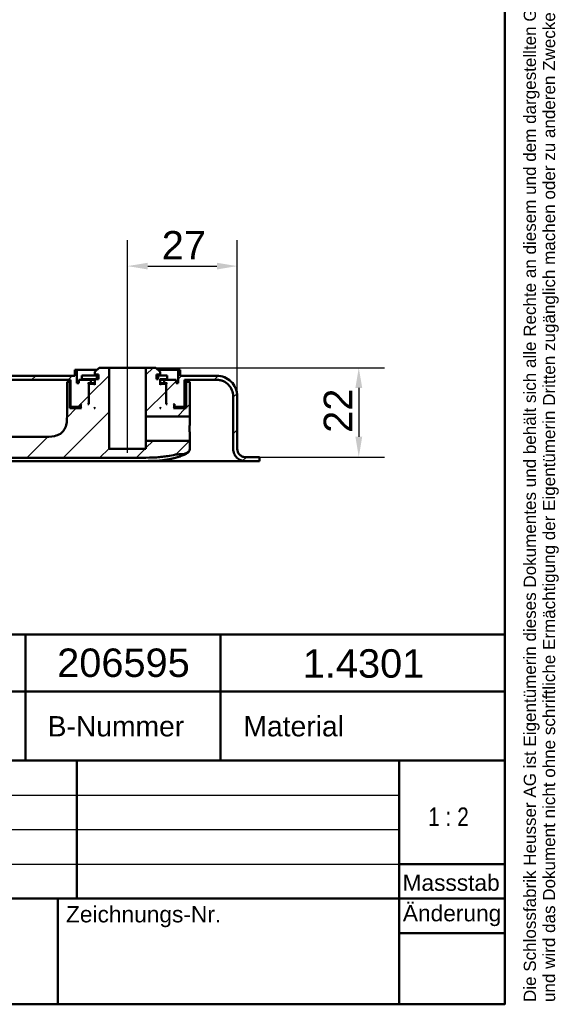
# Model space of a CAD drawing. Header units: millimetres. Extents: x 20 to 833, y 20 to 574.
# Tile 9 of 14: x 701 to 833, y 20 to 262. Entities that reach past the tile are written whole.
import ezdxf
from ezdxf.enums import TextEntityAlignment as Align

# ---------------------------------------------------------------- set-up
doc = ezdxf.new("R2010")
doc.units = ezdxf.units.MM
doc.header["$LTSCALE"] = 2
for name, color, linetype, lineweight in [('Bemaßungen(DIN)', 7, 'Continuous', 25), ('Mittellinie(DIN)', 7, 'Continuous', 25), ('Sichtbare Kanten(DIN)', 7, 'Continuous', 50), ('Skizziergeometrie(DIN)', 7, 'Continuous', 50), ('Skizzierlinie(DIN)', 7, 'Continuous', 25), ('Symbole(DIN)', 7, 'Continuous', 25)]:
    doc.layers.add(name, color=color, linetype=linetype, lineweight=lineweight)
doc.layers.add('Schraffur', color=179, linetype='Continuous', lineweight=9, true_color=0x1e1e47)
doc.styles.add('Aktuell-DIN', font='arial.ttf')
doc.styles.add('STANDARD-DIN~0', font='arial.ttf')
doc.styles.add('Textstil10', font='arial.ttf')
doc.styles.add('Textstil41', font='arial.ttf', dxfattribs={"width": 0.8})
doc.styles.add('Textstil83', font='arial.ttf', dxfattribs={"width": 0.8})
doc.dimstyles.new('CAD-LAN', dxfattribs={"dimscale": 2, "dimtxt": 3.5, "dimasz": 2.5, "dimexe": 3.175, "dimexo": 0, "dimgap": 0.8, "dimtad": 1, "dimrnd": 1e-08, "dimtxsty": 'STANDARD-DIN~0', "dimcen": 0.09, "dimdle": 10, "dimclrd": 250, "dimclre": 250, "dimclrt": 250, "dimadec": 0, "dimazin": 2, "dimtfac": 1, "dimtmove": 0, "dimatfit": 3, "dimfxl": 1, "dimtolj": 1, "dimtzin": 0, "dimlwd": 25, "dimlwe": 25, "dimarcsym": 0})

# ---------------------------------------------------------------- blocks, each defined once
blk = doc.blocks.new('Ränder Standardrahmen')
at = {"layer": 'Skizziergeometrie(DIN)', "flags": 128}
blk.add_lwpolyline([(10, 10), (10, 287), (410, 287), (410, 10), (10, 10)], dxfattribs=at)
blk = doc.blocks.new('Schriftfelder Heusser')
at = {"layer": 'Skizziergeometrie(DIN)'}
for p, q in [((101, 236.92), (291, 236.92)), ((232, 229.92), (232, 236.92)), ((256, 229.92), (256, 236.92)), ((291, 236.92), (291, 229.92)), ((101, 229.92), (291, 229.92)), ((232, 229.92), (232, 221.42)), ((256, 229.92), (256, 221.42)), ((291, 229.92), (291, 191.42)), ((101, 221.42), (291, 221.42)), ((238.35, 221.42), (238.35, 204.42)), ((278, 221.42), (278, 191.42)), ((278, 208.67), (291, 208.67)), ((101, 204.42), (291, 204.42)), ((236, 204.42), (236, 191.42)), ((278, 200.17), (291, 200.17)), ((291, 191.42), (101, 191.42))]:
    blk.add_line(p, q, dxfattribs=at)
at = {"layer": 'Skizzierlinie(DIN)'}
for p, q in [((162.35, 217.17), (278, 217.17)), ((162.35, 212.92), (278, 212.92)), ((162.35, 208.67), (278, 208.67))]:
    blk.add_line(p, q, dxfattribs=at)
at = {"layer": 'Symbole(DIN)', "color": 7, "insert": (293.33, 191.7), "char_height": 1.5, "width": 182.3003, "attachment_point": 1, "rotation": 90, "line_spacing_factor": 0.944221, "style": 'Aktuell-DIN'}
blk.add_mtext('\\fArial|b0|i0;\\H1.5000;Die Schlossfabrik Heusser AG ist Eigentümerin dieses Dokumentes und behält sich alle Rechte an diesem und dem dargestellten Gegenstand vor. Der Empfänger anerkennt diese Rechte\\Pund wird das Dokument nicht ohne schriftliche Ermächtigung der Eigentümerin Dritten zugänglich machen oder zu anderen Zwecken verwenden, zu dem es ihm übergeben worden ist.\\P ', dxfattribs=at)
at = {"layer": 'Symbole(DIN)', "color": 179, "true_color": 0x262659, "style": 'Aktuell-DIN'}
for s, insert, char_height, attachment_point in [('B-Nummer', (234.74, 225.62), 2.489, 4), ('Material', (265.02, 225.62), 2.489, 5), ('\\fArial|b0|i0;\\H2.0000;Massstab', (284.39, 206.37), 2, 5), ('\\fArial|b0|i0;Zeichnungs-Nr.', (237, 203.5), 2, 1)]:
    blk.add_mtext(s, dxfattribs=dict(at, insert=insert, char_height=char_height, attachment_point=attachment_point))
at = {"layer": 'Symbole(DIN)', "color": 179, "true_color": 0x262659, "insert": (284.51, 202.33), "char_height": 2, "width": 12.1143, "attachment_point": 5, "style": 'Aktuell-DIN'}
blk.add_mtext('\\fArial|b0|i0;Änderung', dxfattribs=at)
at = {"layer": 'Symbole(DIN)', "color": 179, "true_color": 0x262659, "style": 'Textstil10'}
blk.add_attdef('ERSTELLUNGSDATUM_001', (217.23, 218.29), '', height=2, dxfattribs=at)
at = {"layer": 'Symbole(DIN)', "color": 179, "true_color": 0x262659}
for tag, height, style, p in [('AUTOR', 2.49, 'Aktuell-DIN', (240.03, 219.26)), ('KONTROLLDATUM', 2, 'Textstil10', (217.42, 215.04)), ('KONTROLLIERT_VON', 2, 'Textstil10', (239.98, 215.05))]:
    blk.add_attdef(tag, text='', height=height, dxfattribs=dict(at, style=style)).set_placement(p, align=Align.MIDDLE_LEFT)
at = {"layer": 'Symbole(DIN)', "color": 7, "style": 'Textstil83', "width": 0.8}
blk.add_attdef('Anfänglicher_Ansichtsmaßstab_001', (281.57, 213.34), '', height=2.3, dxfattribs=at)
at = {"layer": 'Symbole(DIN)', "color": 179, "true_color": 0x262659, "style": 'Textstil10'}
blk.add_attdef('PROJEKT', text='', height=2, dxfattribs=at).set_placement((217.77, 209.72), align=Align.BOTTOM_LEFT)
at = {"layer": 'Symbole(DIN)', "color": 7, "style": 'Textstil41', "width": 0.8}
blk.add_attdef('STATUS', text='', height=5, dxfattribs=at).set_placement((284.53, 195.86), align=Align.MIDDLE_CENTER)
blk = doc.blocks.new('*D25')
at = {"layer": 'Bemaßungen(DIN)', "color": 250, "linetype": 'Continuous', "lineweight": 25, "true_color": 0x3f3f3f, "transparency": 16777216}
for p, q in [((727.13, 181.71), (727.13, 208.06)), ((754.13, 169.71), (754.13, 208.06)), ((732.13, 201.71), (749.13, 201.71))]:
    blk.add_line(p, q, dxfattribs=at)
at = {"layer": 'Bemaßungen(DIN)', "color": 250, "linetype": 'Continuous', "true_color": 0x3f3f3f, "transparency": 16777216}
for points in [[(732.13, 202.54), (732.13, 200.88), (727.13, 201.71)], [(749.13, 202.54), (749.13, 200.88), (754.13, 201.71)]]:
    blk.add_solid(points, dxfattribs=at)
at = {"layer": 'Defpoints', "color": 0, "linetype": 'Continuous', "transparency": 16777216}
for p in [(754.13, 201.71), (727.13, 181.71), (754.13, 169.71)]:
    blk.add_point(p, dxfattribs=at)
at = {"layer": 'Bemaßungen(DIN)', "color": 250, "linetype": 'Continuous', "lineweight": 25, "true_color": 0x3f3f3f, "transparency": 16777216, "insert": (735.56, 210.34), "char_height": 7, "attachment_point": 1, "style": 'STANDARD-DIN~0'}
blk.add_mtext('\\A1;27', dxfattribs=at)
blk = doc.blocks.new('*D26')
at = {"layer": 'Bemaßungen(DIN)', "color": 250, "linetype": 'Continuous', "lineweight": 25, "true_color": 0x3f3f3f, "transparency": 16777216}
for p, q in [((734.13, 176.71), (790.41, 176.71)), ((784.06, 171.71), (784.06, 159.71)), ((758.63, 154.71), (790.41, 154.71))]:
    blk.add_line(p, q, dxfattribs=at)
at = {"layer": 'Bemaßungen(DIN)', "color": 250, "linetype": 'Continuous', "true_color": 0x3f3f3f, "transparency": 16777216}
for points in [[(783.23, 171.71), (784.9, 171.71), (784.06, 176.71)], [(783.23, 159.71), (784.9, 159.71), (784.06, 154.71)]]:
    blk.add_solid(points, dxfattribs=at)
at = {"layer": 'Defpoints', "color": 0, "linetype": 'Continuous', "transparency": 16777216}
for p in [(734.13, 176.71), (758.63, 154.71), (784.06, 154.71)]:
    blk.add_point(p, dxfattribs=at)
at = {"layer": 'Bemaßungen(DIN)', "color": 250, "linetype": 'Continuous', "lineweight": 25, "true_color": 0x3f3f3f, "transparency": 16777216, "insert": (775.43, 160.67), "char_height": 7, "attachment_point": 1, "rotation": 90, "style": 'STANDARD-DIN~0'}
blk.add_mtext('\\A1;22', dxfattribs=at)

msp = doc.modelspace()

# ---------------------------------------------------------------- hatches: boundary and pattern name
at = {"layer": 'Schraffur'}
h = msp.add_hatch(dxfattribs=at)
h.set_pattern_fill('ANSI31', color=256, scale=50.8, style=0)
h.set_pattern_definition([(45, (0, 0), (-4.49013, 4.49013), [])])
edge = h.paths.add_edge_path()
edge.add_spline(control_points=[(749.135, 173.709), (749.413, 173.709), (749.69, 173.681), (750.226, 173.568), (750.483, 173.486), (751.213, 173.168), (751.65, 172.864), (752.37, 172.117), (752.652, 171.684), (753.037, 170.732), (753.135, 170.225), (753.135, 169.709)], knot_values=[-0.6314442, -0.6314442, -0.6314442, -0.6314442, -0.5478443, -0.5478443, -0.4667749, -0.4667749, -0.3085769, -0.3085769, -0.1547676, -0.1547676, 0, 0, 0, 0], degree=3, periodic=0)
edge.add_line((753.135, 169.709), (753.135, 156.709))
edge.add_spline(control_points=[(753.135, 156.709), (753.135, 156.5), (753.156, 156.293), (753.241, 155.891), (753.302, 155.698), (753.541, 155.15), (753.769, 154.823), (754.329, 154.283), (754.654, 154.071), (755.367, 153.782), (755.748, 153.709), (756.135, 153.709)], knot_values=[-0.4735831, -0.4735831, -0.4735831, -0.4735831, -0.4108832, -0.4108832, -0.3500812, -0.3500812, -0.2314327, -0.2314327, -0.1160757, -0.1160757, -0.0000071, -0.0000071, -0.0000071, -0.0000071], degree=3, periodic=0)
edge.add_line((756.135, 153.709), (759.635, 153.709))
edge.add_line((759.635, 153.709), (759.635, 154.679))
edge.add_line((759.635, 154.679), (758.635, 154.679))
edge.add_line((758.635, 154.679), (758.635, 154.709))
edge.add_line((758.635, 154.709), (756.135, 154.709))
edge.add_spline(control_points=[(756.135, 154.709), (755.995, 154.709), (755.857, 154.723), (755.589, 154.78), (755.46, 154.821), (755.095, 154.98), (754.877, 155.132), (754.517, 155.505), (754.376, 155.722), (754.184, 156.197), (754.135, 156.451), (754.135, 156.709)], knot_values=[-0.3157143, -0.3157143, -0.3157143, -0.3157143, -0.2739221, -0.2739221, -0.2333875, -0.2333875, -0.1542884, -0.1542884, -0.0773838, -0.0773838, 0, 0, 0, 0], degree=3, periodic=0)
edge.add_line((754.135, 156.709), (754.135, 169.709))
edge.add_spline(control_points=[(754.135, 169.709), (754.135, 170.057), (754.099, 170.403), (753.958, 171.073), (753.855, 171.395), (753.458, 172.307), (753.078, 172.853), (752.144, 173.753), (751.603, 174.105), (750.414, 174.587), (749.78, 174.709), (749.135, 174.709)], knot_values=[-0.7893052, -0.7893052, -0.7893052, -0.7893052, -0.6848053, -0.6848053, -0.5834686, -0.5834686, -0.3857211, -0.3857211, -0.1934595, -0.1934595, 0, 0, 0, 0], degree=3, periodic=0)
edge.add_line((749.135, 174.709), (740.135, 174.709))
edge.add_line((740.135, 174.709), (740.135, 176.209))
edge.add_line((740.135, 176.209), (739.635, 176.209))
edge.add_line((739.635, 176.209), (739.635, 172.909))
edge.add_line((739.635, 172.909), (739.135, 172.909))
edge.add_line((739.135, 172.909), (739.135, 173.709))
edge.add_line((739.135, 173.709), (736.135, 173.709))
edge.add_line((736.135, 173.709), (736.135, 172.909))
edge.add_line((736.135, 172.909), (736.885, 172.909))
edge.add_line((736.885, 172.909), (736.685, 172.709))
edge.add_line((736.685, 172.709), (736.685, 167.909))
edge.add_line((736.685, 167.909), (736.885, 167.709))
edge.add_line((736.885, 167.709), (736.635, 167.709))
edge.add_line((736.635, 167.709), (736.635, 172.509))
edge.add_line((736.635, 172.509), (736.435, 172.709))
edge.add_line((736.435, 172.709), (735.335, 172.709))
edge.add_line((735.335, 172.709), (735.135, 172.509))
edge.add_line((735.135, 172.509), (735.135, 173.909))
edge.add_line((735.135, 173.909), (736.885, 173.909))
edge.add_line((736.885, 173.909), (736.885, 174.809))
edge.add_line((736.885, 174.809), (734.685, 174.809))
edge.add_line((734.685, 174.809), (734.685, 173.909))
edge.add_line((734.685, 173.909), (734.235, 173.909))
edge.add_line((734.235, 173.909), (734.235, 175.009))
edge.add_line((734.235, 175.009), (735.135, 175.009))
edge.add_line((735.135, 175.009), (735.135, 175.709))
edge.add_line((735.135, 175.709), (734.135, 176.709))
edge.add_line((734.135, 176.709), (731.685, 176.709))
edge.add_line((731.685, 176.709), (731.685, 164.709))
edge.add_line((731.685, 164.709), (742.258, 164.709))
edge.add_spline(control_points=[(742.258, 164.709), (742.272, 164.709), (742.286, 164.71), (742.313, 164.716), (742.326, 164.72), (742.362, 164.736), (742.384, 164.751), (742.42, 164.788), (742.434, 164.81), (742.453, 164.858), (742.458, 164.883), (742.458, 164.909)], knot_values=[-0.0315719, -0.0315719, -0.0315719, -0.0315719, -0.0273918, -0.0273918, -0.0233382, -0.0233382, -0.0154284, -0.0154284, -0.0077381, -0.0077381, 0, 0, 0, 0], degree=3, periodic=0)
edge.add_line((742.458, 164.909), (742.458, 173.21))
edge.add_line((742.458, 173.21), (741.574, 173.21))
edge.add_line((741.574, 173.21), (741.574, 166.709))
edge.add_line((741.574, 166.709), (738.435, 166.709))
edge.add_line((738.435, 166.709), (738.635, 166.909))
edge.add_line((738.635, 166.909), (738.635, 167.509))
edge.add_line((738.635, 167.509), (738.435, 167.709))
edge.add_line((738.435, 167.709), (738.735, 167.709))
edge.add_line((738.735, 167.709), (738.735, 167.209))
edge.add_line((738.735, 167.209), (738.835, 167.109))
edge.add_line((738.835, 167.109), (740.935, 167.109))
edge.add_line((740.935, 167.109), (741.135, 167.309))
edge.add_line((741.135, 167.309), (741.135, 173.709))
edge.add_line((741.135, 173.709), (749.135, 173.709))
h.paths.add_polyline_path([(735.135, 166.909), (735.335, 166.709), (735.135, 166.709)], flags=0)
edge = h.paths.add_edge_path()
edge.add_spline(control_points=[(563.135, 191.709), (563.135, 191.987), (563.163, 192.264), (563.276, 192.8), (563.358, 193.058), (563.676, 193.788), (563.98, 194.224), (564.727, 194.944), (565.16, 195.226), (566.111, 195.611), (566.619, 195.709), (567.135, 195.709)], knot_values=[-0.6314442, -0.6314442, -0.6314442, -0.6314442, -0.5478443, -0.5478443, -0.4667749, -0.4667749, -0.3085769, -0.3085769, -0.1547676, -0.1547676, 0, 0, 0, 0], degree=3, periodic=0)
edge.add_line((567.135, 195.709), (685.537, 195.709))
edge.add_spline(control_points=[(685.537, 195.709), (686.025, 195.709), (686.505, 195.621), (687.4, 195.281), (687.807, 195.036), (688.549, 194.391), (688.869, 193.982), (689.336, 193.067), (689.477, 192.571), (689.522, 192.058)], knot_values=[-0.5965767, -0.5965767, -0.5965767, -0.5965767, -0.4502726, -0.4502726, -0.3087981, -0.3087981, -0.1544759, -0.1544759, 0, 0, 0, 0], degree=3, periodic=0)
edge.add_line((689.522, 192.058), (690.728, 178.273))
edge.add_spline(control_points=[(690.728, 178.273), (690.781, 177.666), (690.942, 177.077), (691.464, 176), (691.813, 175.52), (692.698, 174.666), (693.241, 174.313), (694.432, 173.831), (695.065, 173.709), (695.709, 173.709)], knot_values=[-0.7457209, -0.7457209, -0.7457209, -0.7457209, -0.5628408, -0.5628408, -0.3859976, -0.3859976, -0.1930948, -0.1930948, 0, 0, 0, 0], degree=3, periodic=0)
edge.add_line((695.709, 173.709), (713.135, 173.709))
edge.add_line((713.135, 173.709), (713.135, 167.309))
edge.add_line((713.135, 167.309), (713.335, 167.109))
edge.add_line((713.335, 167.109), (715.435, 167.109))
edge.add_line((715.435, 167.109), (715.535, 167.209))
edge.add_line((715.535, 167.209), (715.535, 167.709))
edge.add_line((715.535, 167.709), (715.835, 167.709))
edge.add_line((715.835, 167.709), (715.635, 167.509))
edge.add_line((715.635, 167.509), (715.635, 166.909))
edge.add_line((715.635, 166.909), (715.835, 166.709))
edge.add_line((715.835, 166.709), (712.974, 166.709))
edge.add_line((712.974, 166.709), (712.974, 173.21))
edge.add_line((712.974, 173.21), (712.271, 173.21))
edge.add_line((712.271, 173.21), (712.271, 165.698))
edge.add_spline(control_points=[(712.271, 165.698), (712.271, 164.571), (712.271, 163.488), (711.907, 162.105), (711.739, 161.691), (711.253, 160.972), (710.96, 160.685), (710.17, 160.167), (709.674, 159.992), (708.278, 159.698), (707.296, 159.698), (706.272, 159.698)], knot_values=[-1.1173827, -1.1173827, -1.1173827, -1.1173827, -0.7826773, -0.7826773, -0.6296804, -0.6296804, -0.4865248, -0.4865248, -0.3073079, -0.3073079, 0, 0, 0, 0], degree=3, periodic=0)
edge.add_line((706.272, 159.698), (600.42, 159.698))
edge.add_spline(control_points=[(600.42, 159.698), (594.407, 159.698), (589.41, 159.698), (583.087, 160.479), (581.249, 160.922), (577.999, 162.32), (576.983, 163.248), (576.111, 164.146)], knot_values=[-1.2266395, -1.2266395, -1.2266395, -1.2266395, -0.691815, -0.691815, -0.3753769, -0.3753769, 0, 0, 0, 0], degree=3, periodic=0)
edge.add_spline(control_points=[(576.111, 164.146), (574.588, 165.716), (573.227, 167.493), (571.143, 169.451), (570.372, 170.103), (569.219, 170.698), (568.839, 170.849), (568.141, 170.961), (567.91, 170.937), (567.464, 170.839), (567.263, 170.716), (567.091, 170.611)], knot_values=[-0.5002157, -0.5002157, -0.5002157, -0.5002157, -0.239433, -0.239433, -0.1386584, -0.1386584, -0.0961606, -0.0961606, -0.0604717, -0.0604717, 0, 0, 0, 0], degree=3, periodic=0)
edge.add_line((567.091, 170.611), (566.224, 170.081))
edge.add_spline(control_points=[(566.224, 170.081), (566.073, 169.989), (565.919, 169.895), (565.753, 169.726), (565.708, 169.667), (565.646, 169.538), (565.63, 169.473), (565.622, 169.317), (565.639, 169.231), (565.712, 169.006), (565.793, 168.864), (565.873, 168.726)], knot_values=[-0.173679, -0.173679, -0.173679, -0.173679, -0.1215687, -0.1215687, -0.0978776, -0.0978776, -0.0757948, -0.0757948, -0.0479673, -0.0479673, -0.0000083, -0.0000083, -0.0000083, -0.0000083], degree=3, periodic=0)
edge.add_spline(control_points=[(565.873, 168.726), (566.733, 167.228), (567.669, 165.778), (569.686, 162.991), (570.761, 161.659), (571.908, 160.386)], knot_values=[-1.0323292, -1.0323292, -1.0323292, -1.0323292, -0.5141271, -0.5141271, 0, 0, 0, 0], degree=3, periodic=0)
edge.add_spline(control_points=[(571.908, 160.386), (572.828, 159.363), (573.917, 158.241), (577.243, 156.384), (579.183, 155.746), (586.193, 154.525), (592.047, 154.525), (600.42, 154.525)], knot_values=[-5.3413361, -5.3413361, -5.3413361, -5.3413361, -3.87583, -3.87583, -2.5120678, -2.5120678, 0, 0, 0, 0], degree=3, periodic=0)
edge.add_line((600.42, 154.525), (727.274, 154.525))
edge.add_spline(control_points=[(727.274, 154.525), (728.454, 154.525), (729.633, 154.522), (731.9, 154.542), (733.144, 154.565), (734.276, 154.638)], knot_values=[-0.7098031, -0.7098031, -0.7098031, -0.7098031, -0.3402859, -0.3402859, 0, 0, 0, 0], degree=3, periodic=0)
edge.add_spline(control_points=[(734.276, 154.638), (734.765, 154.67), (735.257, 154.712), (736.182, 154.816), (736.623, 154.877), (737.058, 154.953)], knot_values=[-0.2798728, -0.2798728, -0.2798728, -0.2798728, -0.1329255, -0.1329255, -0.0006485, -0.0006485, -0.0006485, -0.0006485], degree=3, periodic=0)
edge.add_spline(control_points=[(737.058, 154.953), (737.654, 155.056), (738.283, 155.193), (739.563, 155.397), (740.198, 155.464), (740.835, 155.444)], knot_values=[-0.3871808, -0.3871808, -0.3871808, -0.3871808, -0.1911567, -0.1911567, -0.0000253, -0.0000253, -0.0000253, -0.0000253], degree=3, periodic=0)
edge.add_spline(control_points=[(740.835, 155.444), (740.894, 155.442), (740.94, 155.44), (741.035, 155.458), (741.077, 155.477), (741.13, 155.501)], knot_values=[-0.0353068, -0.0353068, -0.0353068, -0.0353068, -0.0174814, -0.0174814, 0, 0, 0, 0], degree=3, periodic=0)
edge.add_line((741.13, 155.501), (741.698, 155.757))
edge.add_spline(control_points=[(741.698, 155.757), (741.836, 155.819), (741.971, 155.88), (742.167, 156.008), (742.234, 156.066), (742.347, 156.208), (742.386, 156.289), (742.458, 156.545), (742.458, 156.736), (742.458, 156.933)], knot_values=[-0.1648838, -0.1648838, -0.1648838, -0.1648838, -0.1216166, -0.1216166, -0.0914552, -0.0914552, -0.0593217, -0.0593217, -0.0000025, -0.0000025, -0.0000025, -0.0000025], degree=3, periodic=0)
edge.add_line((742.458, 156.933), (742.458, 158.509))
edge.add_spline(control_points=[(742.458, 158.509), (742.458, 158.523), (742.457, 158.537), (742.451, 158.564), (742.447, 158.577), (742.431, 158.613), (742.416, 158.635), (742.379, 158.671), (742.357, 158.685), (742.309, 158.704), (742.284, 158.709), (742.258, 158.709)], knot_values=[-0.0315719, -0.0315719, -0.0315719, -0.0315719, -0.0273922, -0.0273922, -0.0233389, -0.0233389, -0.0154291, -0.0154291, -0.0077385, -0.0077385, 0, 0, 0, 0], degree=3, periodic=0)
edge.add_line((742.258, 158.709), (731.685, 158.709))
edge.add_line((731.685, 158.709), (731.685, 156.709))
edge.add_line((731.685, 156.709), (722.585, 156.709))
edge.add_line((722.585, 156.709), (722.585, 176.709))
edge.add_line((722.585, 176.709), (720.135, 176.709))
edge.add_line((720.135, 176.709), (719.135, 175.709))
edge.add_line((719.135, 175.709), (719.135, 175.009))
edge.add_line((719.135, 175.009), (720.035, 175.009))
edge.add_line((720.035, 175.009), (720.035, 173.909))
edge.add_line((720.035, 173.909), (719.135, 173.909))
edge.add_line((719.135, 173.909), (719.135, 172.509))
edge.add_line((719.135, 172.509), (718.935, 172.709))
edge.add_line((718.935, 172.709), (717.835, 172.709))
edge.add_line((717.835, 172.709), (717.635, 172.509))
edge.add_line((717.635, 172.509), (717.635, 167.709))
edge.add_line((717.635, 167.709), (717.385, 167.709))
edge.add_line((717.385, 167.709), (717.585, 167.909))
edge.add_line((717.585, 167.909), (717.585, 172.709))
edge.add_line((717.585, 172.709), (717.385, 172.909))
edge.add_line((717.385, 172.909), (718.135, 172.909))
edge.add_line((718.135, 172.909), (718.135, 173.709))
edge.add_line((718.135, 173.709), (715.135, 173.709))
edge.add_line((715.135, 173.709), (715.135, 172.909))
edge.add_line((715.135, 172.909), (714.635, 172.909))
edge.add_line((714.635, 172.909), (714.635, 176.209))
edge.add_line((714.635, 176.209), (714.135, 176.209))
edge.add_line((714.135, 176.209), (714.135, 174.709))
edge.add_line((714.135, 174.709), (695.505, 174.709))
edge.add_spline(control_points=[(695.505, 174.709), (695.016, 174.709), (694.534, 174.797), (693.637, 175.14), (693.23, 175.386), (692.488, 176.034), (692.169, 176.443), (691.704, 177.359), (691.564, 177.855), (691.52, 178.368)], knot_values=[-0.5973968, -0.5973968, -0.5973968, -0.5973968, -0.4506663, -0.4506663, -0.3087924, -0.3087924, -0.1544816, -0.1544816, 0, 0, 0, 0], degree=3, periodic=0)
edge.add_line((691.52, 178.368), (690.343, 192.135))
edge.add_spline(control_points=[(690.343, 192.135), (690.291, 192.744), (690.13, 193.335), (689.608, 194.415), (689.259, 194.897), (688.373, 195.752), (687.829, 196.106), (686.639, 196.587), (686.005, 196.709), (685.361, 196.709)], knot_values=[-0.7467461, -0.7467461, -0.7467461, -0.7467461, -0.5633329, -0.5633329, -0.3859905, -0.3859905, -0.193102, -0.193102, 0, 0, 0, 0], degree=3, periodic=0)
edge.add_line((685.361, 196.709), (567.135, 196.709))
edge.add_spline(control_points=[(567.135, 196.709), (566.787, 196.709), (566.441, 196.674), (565.77, 196.533), (565.449, 196.43), (564.537, 196.032), (563.991, 195.652), (563.091, 194.719), (562.738, 194.177), (562.257, 192.988), (562.135, 192.354), (562.135, 191.709)], knot_values=[-0.7893052, -0.7893052, -0.7893052, -0.7893052, -0.6848053, -0.6848053, -0.5834686, -0.5834686, -0.3857211, -0.3857211, -0.1934595, -0.1934595, 0, 0, 0, 0], degree=3, periodic=0)
edge.add_line((562.135, 191.709), (562.135, 156.709))
edge.add_spline(control_points=[(562.135, 156.709), (562.135, 156.57), (562.12, 156.431), (562.064, 156.163), (562.023, 156.035), (561.864, 155.67), (561.712, 155.452), (561.339, 155.092), (561.122, 154.951), (560.646, 154.758), (560.393, 154.709), (560.135, 154.709)], knot_values=[-0.3157221, -0.3157221, -0.3157221, -0.3157221, -0.2739221, -0.2739221, -0.2333875, -0.2333875, -0.1542884, -0.1542884, -0.0773838, -0.0773838, -0.000002, -0.000002, -0.000002, -0.000002], degree=3, periodic=0)
edge.add_line((560.135, 154.709), (545.635, 154.709))
edge.add_line((545.635, 154.709), (545.635, 153.709))
edge.add_line((545.635, 153.709), (560.135, 153.709))
edge.add_spline(control_points=[(560.135, 153.709), (560.343, 153.709), (560.551, 153.73), (560.953, 153.815), (561.146, 153.877), (561.693, 154.115), (562.021, 154.343), (562.561, 154.903), (562.772, 155.228), (563.061, 155.942), (563.135, 156.322), (563.135, 156.709)], knot_values=[-0.4735814, -0.4735814, -0.4735814, -0.4735814, -0.4108832, -0.4108832, -0.3500812, -0.3500812, -0.2314327, -0.2314327, -0.1160757, -0.1160757, 0, 0, 0, 0], degree=3, periodic=0)
edge.add_line((563.135, 156.709), (563.135, 191.709))
h.paths.add_polyline_path([(718.935, 166.709), (719.135, 166.909), (719.135, 166.709)], flags=0)

# ---------------------------------------------------------------- linework, layer by layer
at = {"layer": 'Mittellinie(DIN)', "linetype": 'Continuous'}
msp.add_line((727.135, 155.709), (727.135, 181.709), dxfattribs=at)
at = {"layer": 'Sichtbare Kanten(DIN)'}
for p, q in [((714.135, 174.709), (695.505, 174.709)), ((714.635, 176.209), (714.135, 176.209)), ((714.135, 176.209), (714.135, 174.709)), ((714.135, 176.209), (714.135, 174.709)), ((714.635, 172.909), (714.635, 176.209)), ((714.635, 176.209), (719.635, 176.209)), ((719.61, 174.809), (715.91, 174.809)), ((715.91, 173.909), (715.91, 174.809)), ((720.135, 176.709), (719.135, 175.709)), ((720.135, 176.709), (719.135, 175.709)), ((719.135, 175.709), (719.135, 175.009)), ((719.135, 175.709), (719.135, 175.009)), ((719.135, 175.009), (720.035, 175.009)), ((720.035, 174.809), (719.61, 174.809)), ((719.61, 173.909), (719.61, 174.809)), ((720.035, 175.009), (720.035, 173.909)), ((720.035, 173.909), (720.035, 175.009)), ((722.585, 176.709), (720.135, 176.709)), ((722.585, 156.709), (722.585, 176.709)), ((722.585, 176.709), (731.685, 176.709)), ((734.135, 176.709), (731.685, 176.709)), ((731.685, 176.709), (731.685, 164.709)), ((735.135, 175.709), (734.135, 176.709)), ((734.135, 176.709), (735.135, 175.709)), ((734.235, 173.909), (734.235, 175.009)), ((734.235, 175.009), (735.135, 175.009)), ((734.235, 173.909), (734.235, 175.009)), ((734.685, 174.809), (734.235, 174.809)), ((734.635, 176.209), (739.635, 176.209)), ((736.885, 174.809), (734.685, 174.809)), ((734.685, 174.809), (734.685, 173.909)), ((735.135, 175.009), (735.135, 175.709)), ((735.135, 175.709), (735.135, 175.009)), ((736.885, 173.909), (736.885, 174.809)), ((736.885, 173.909), (736.885, 174.809)), ((740.135, 176.209), (739.635, 176.209)), ((739.635, 176.209), (739.635, 172.909)), ((740.135, 174.709), (740.135, 176.209)), ((740.135, 176.209), (740.135, 174.709)), ((749.135, 174.709), (740.135, 174.709)), ((695.709, 173.709), (713.135, 173.709)), ((712.974, 173.21), (712.271, 173.21)), ((712.271, 173.21), (712.271, 165.698)), ((712.974, 166.709), (712.974, 173.21)), ((713.134, 173.21), (712.974, 173.21)), ((713.135, 173.709), (713.135, 167.309)), ((713.135, 173.709), (713.135, 167.309)), ((715.135, 172.909), (714.635, 172.909)), ((718.135, 173.709), (715.135, 173.709)), ((715.135, 173.709), (715.135, 172.909)), ((715.135, 172.909), (715.135, 173.709)), ((715.91, 173.909), (719.135, 173.909)), ((717.585, 172.709), (717.385, 172.909)), ((717.385, 172.909), (718.135, 172.909)), ((717.585, 167.909), (717.585, 172.709)), ((717.585, 172.709), (717.835, 172.709)), ((717.835, 172.709), (717.635, 172.509)), ((717.835, 172.709), (717.635, 172.509)), ((717.635, 172.509), (717.635, 167.709)), ((717.635, 172.509), (717.635, 167.709)), ((718.935, 172.709), (717.835, 172.709)), ((718.135, 172.909), (718.135, 173.709)), ((718.135, 173.709), (719.135, 173.709)), ((719.135, 172.909), (718.135, 172.909)), ((719.135, 172.509), (718.935, 172.709)), ((719.135, 172.709), (718.935, 172.709)), ((720.035, 173.909), (719.135, 173.909)), ((719.135, 173.909), (719.135, 172.509)), ((719.135, 173.909), (719.135, 172.509)), ((734.685, 173.909), (734.235, 173.909)), ((735.135, 172.509), (735.135, 173.909)), ((735.135, 173.909), (736.885, 173.909)), ((735.135, 173.909), (735.135, 172.509)), ((735.135, 173.709), (736.135, 173.709)), ((736.135, 172.909), (735.135, 172.909)), ((735.335, 172.709), (735.135, 172.509)), ((735.335, 172.709), (735.135, 172.709)), ((736.435, 172.709), (735.335, 172.709)), ((739.135, 173.709), (736.135, 173.709)), ((736.135, 173.709), (736.135, 172.909)), ((736.135, 172.909), (736.885, 172.909)), ((736.635, 172.509), (736.435, 172.709)), ((736.435, 172.709), (736.685, 172.709)), ((736.435, 172.709), (736.635, 172.509)), ((736.635, 167.709), (736.635, 172.509)), ((736.635, 172.509), (736.635, 167.709)), ((736.885, 172.909), (736.685, 172.709)), ((736.685, 172.709), (736.685, 167.909)), ((739.135, 172.909), (739.135, 173.709)), ((739.135, 172.909), (739.135, 173.709)), ((739.635, 172.909), (739.135, 172.909)), ((741.135, 167.309), (741.135, 173.709)), ((741.135, 173.709), (749.135, 173.709)), ((741.135, 173.709), (741.135, 167.309)), ((741.574, 173.21), (741.135, 173.21)), ((742.458, 173.21), (741.574, 173.21)), ((741.574, 173.21), (741.574, 166.709)), ((742.458, 164.909), (742.458, 173.21)), ((753.135, 169.709), (753.135, 156.709)), ((754.135, 156.709), (754.135, 169.709)), ((754.135, 169.709), (754.135, 169.709)), ((754.135, 156.709), (754.135, 169.709)), ((713.135, 167.309), (713.335, 167.109)), ((713.335, 167.109), (713.135, 167.309)), ((715.535, 167.209), (715.535, 167.709)), ((715.535, 167.709), (715.835, 167.709)), ((715.835, 167.709), (715.635, 167.509)), ((715.835, 167.709), (715.635, 167.509)), ((715.635, 167.509), (715.635, 166.909)), ((715.635, 167.509), (715.635, 166.909)), ((717.385, 167.709), (717.585, 167.909)), ((717.635, 167.709), (717.385, 167.709)), ((717.635, 167.909), (717.585, 167.909)), ((736.685, 167.909), (736.635, 167.909)), ((736.885, 167.709), (736.635, 167.709)), ((736.685, 167.909), (736.885, 167.709)), ((738.635, 167.509), (738.435, 167.709)), ((738.435, 167.709), (738.735, 167.709)), ((738.435, 167.709), (738.635, 167.509)), ((738.635, 166.909), (738.635, 167.509)), ((738.635, 167.509), (738.635, 166.909)), ((738.735, 167.709), (738.735, 167.209)), ((740.935, 167.109), (741.135, 167.309)), ((740.935, 167.109), (741.135, 167.309)), ((715.835, 166.709), (712.974, 166.709)), ((713.335, 167.109), (715.435, 167.109)), ((715.435, 167.109), (715.535, 167.209)), ((715.435, 167.109), (715.635, 167.109)), ((715.635, 167.209), (715.535, 167.209)), ((715.635, 166.909), (715.835, 166.709)), ((715.835, 166.709), (715.635, 166.909)), ((718.935, 166.709), (719.135, 166.909)), ((719.135, 166.709), (718.935, 166.709)), ((719.135, 166.909), (719.135, 166.709)), ((719.135, 166.909), (719.135, 166.709)), ((735.135, 166.909), (735.335, 166.709)), ((735.135, 166.709), (735.135, 166.909)), ((735.135, 166.909), (735.135, 166.709)), ((735.335, 166.709), (735.135, 166.709)), ((738.435, 166.709), (738.635, 166.909)), ((738.435, 166.709), (738.635, 166.909)), ((741.574, 166.709), (738.435, 166.709)), ((738.735, 167.209), (738.635, 167.209)), ((738.635, 167.109), (738.835, 167.109)), ((738.735, 167.209), (738.835, 167.109)), ((738.835, 167.109), (740.935, 167.109)), ((731.685, 164.709), (742.258, 164.709)), ((731.685, 161.709), (731.685, 164.709)), ((731.685, 158.709), (731.685, 161.709)), ((706.272, 159.698), (600.42, 159.698)), ((742.258, 158.709), (731.685, 158.709)), ((731.685, 158.709), (731.685, 156.709)), ((742.458, 156.933), (742.458, 158.509)), ((731.685, 156.709), (722.585, 156.709)), ((741.13, 155.501), (741.698, 155.757)), ((585.673, 153.709), (730.596, 153.709)), ((600.42, 154.525), (727.274, 154.525)), ((758.635, 154.709), (756.135, 154.709)), ((756.135, 153.709), (759.635, 153.709)), ((758.635, 154.679), (758.635, 154.709)), ((758.635, 154.679), (758.635, 154.709)), ((759.635, 154.679), (758.635, 154.679)), ((759.635, 153.709), (759.635, 154.679)), ((759.635, 153.709), (759.635, 154.679))]:
    msp.add_line(p, q, dxfattribs=at)
for points, degree, knots in [([(754.135, 169.709), (754.135, 170.057), (754.099, 170.403), (753.958, 171.073), (753.855, 171.395), (753.458, 172.307), (753.078, 172.853), (752.144, 173.753), (751.603, 174.105), (750.414, 174.587), (749.78, 174.709), (749.135, 174.709)], 3, [-0.78930523, -0.78930523, -0.78930523, -0.78930523, -0.68480532, -0.68480532, -0.58346864, -0.58346864, -0.38572109, -0.38572109, -0.19345948, -0.19345948, 0, 0, 0, 0]), ([(749.135, 173.709), (749.413, 173.709), (749.69, 173.681), (750.226, 173.568), (750.483, 173.486), (751.213, 173.168), (751.65, 172.864), (752.37, 172.117), (752.652, 171.684), (753.037, 170.732), (753.135, 170.225), (753.135, 169.709)], 3, [-0.63144419, -0.63144419, -0.63144419, -0.63144419, -0.54784426, -0.54784426, -0.46677491, -0.46677491, -0.30857687, -0.30857687, -0.15476758, -0.15476758, 0, 0, 0, 0]), ([(712.271, 165.698), (712.271, 164.571), (712.271, 163.488), (711.907, 162.105), (711.739, 161.691), (711.253, 160.972), (710.96, 160.685), (710.17, 160.167), (709.674, 159.992), (708.278, 159.698), (707.296, 159.698), (706.272, 159.698)], 3, [-1.1173827, -1.1173827, -1.1173827, -1.1173827, -0.7826773, -0.7826773, -0.6296804, -0.6296804, -0.4865248, -0.4865248, -0.3073079, -0.3073079, 0, 0, 0, 0]), ([(742.258, 164.709), (742.272, 164.709), (742.286, 164.71), (742.313, 164.716), (742.326, 164.72), (742.362, 164.736), (742.384, 164.751), (742.42, 164.788), (742.434, 164.81), (742.453, 164.858), (742.458, 164.883), (742.458, 164.909)], 3, [-0.031571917, -0.031571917, -0.031571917, -0.031571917, -0.027391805, -0.027391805, -0.023338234, -0.023338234, -0.015428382, -0.015428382, -0.007738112, -0.007738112, 0, 0, 0, 0]), ([(742.458, 164.909), (742.458, 164.909), (742.458, 164.909), (742.458, 164.868), (742.455, 164.684), (742.451, 164.387), (742.446, 163.986), (742.441, 163.499), (742.436, 162.758), (742.434, 162.127), (742.434, 161.709)], 3, [0, 0, 0, 0, 0.00001441, 0.06149449, 0.12297456, 0.18445463, 0.24593471, 0.30741478, 0.36889486, 0.49185516, 0.49185516, 0.49185516, 0.49185516]), ([(742.434, 161.709), (742.434, 161.291), (742.436, 160.66), (742.441, 159.919), (742.446, 159.432), (742.451, 159.031), (742.455, 158.734), (742.458, 158.55), (742.458, 158.509), (742.458, 158.509), (742.458, 158.509)], 3, [0, 0, 0, 0, 0.12296025, 0.1844403, 0.24592035, 0.3074004, 0.36888045, 0.4303605, 0.49184055, 0.49214697, 0.49214697, 0.49214697, 0.49214697]), ([(742.458, 158.509), (742.458, 158.523), (742.457, 158.537), (742.451, 158.564), (742.447, 158.577), (742.431, 158.613), (742.416, 158.635), (742.379, 158.671), (742.357, 158.685), (742.309, 158.704), (742.284, 158.709), (742.258, 158.709)], 3, [-0.03157194, -0.03157194, -0.03157194, -0.03157194, -0.027392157, -0.027392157, -0.023338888, -0.023338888, -0.015429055, -0.015429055, -0.007738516, -0.007738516, 0, 0, 0, 0]), ([(737.058, 154.953), (737.654, 155.056), (738.283, 155.193), (739.563, 155.397), (740.198, 155.464), (740.835, 155.444)], 3, [-0.38718082, -0.38718082, -0.38718082, -0.38718082, -0.19115671, -0.19115671, -0.00002529, -0.00002529, -0.00002529, -0.00002529]), ([(742.291, 156.137), (742.29, 156.136), (742.291, 156.137), (742.287, 156.131), (742.28, 156.122), (742.245, 156.077), (742.304, 156.127), (742.025, 155.814), (741.86, 155.681), (741.41, 155.427), (741.16, 155.303), (740.542, 155.043), (740.183, 154.909), (739.783, 154.779)], 3, [0, 0, 0, 0, 0.1362941, 0.1362941, 0.3189241, 0.3189241, 0.77563, 0.77563, 1.0136857, 1.0136857, 1.1833748, 1.1833748, 1.3355923, 1.3355923, 1.3355923, 1.3355923]), ([(740.835, 155.444), (740.894, 155.442), (740.94, 155.44), (741.035, 155.458), (741.077, 155.477), (741.13, 155.501)], 3, [-0.035306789, -0.035306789, -0.035306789, -0.035306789, -0.017481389, -0.017481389, 0, 0, 0, 0]), ([(741.698, 155.757), (741.836, 155.819), (741.971, 155.88), (742.167, 156.008), (742.234, 156.066), (742.347, 156.208), (742.386, 156.289), (742.458, 156.545), (742.458, 156.736), (742.458, 156.933)], 3, [-0.16488382, -0.16488382, -0.16488382, -0.16488382, -0.12161657, -0.12161657, -0.09145523, -0.09145523, -0.05932166, -0.05932166, -0.0000025, -0.0000025, -0.0000025, -0.0000025]), ([(753.135, 156.709), (753.135, 156.5), (753.156, 156.293), (753.241, 155.891), (753.302, 155.698), (753.541, 155.15), (753.769, 154.823), (754.329, 154.283), (754.654, 154.071), (755.367, 153.782), (755.748, 153.709), (756.135, 153.709)], 3, [-0.47358314, -0.47358314, -0.47358314, -0.47358314, -0.41088319, -0.41088319, -0.35008119, -0.35008119, -0.23143265, -0.23143265, -0.11607569, -0.11607569, -0.00000713, -0.00000713, -0.00000713, -0.00000713]), ([(756.135, 154.709), (755.995, 154.709), (755.857, 154.723), (755.589, 154.78), (755.46, 154.821), (755.095, 154.98), (754.877, 155.132), (754.517, 155.505), (754.376, 155.722), (754.184, 156.197), (754.135, 156.451), (754.135, 156.709)], 3, [-0.31571433, -0.31571433, -0.31571433, -0.31571433, -0.27392213, -0.27392213, -0.23338746, -0.23338746, -0.15428844, -0.15428844, -0.07738379, -0.07738379, 0, 0, 0, 0]), ([(600.421, 153.71), (600.421, 153.71), (602.007, 153.71), (605.178, 153.71), (611.519, 153.71), (621.032, 153.71), (633.722, 153.71), (647.989, 153.71), (663.842, 153.71), (679.708, 153.71), (695.565, 153.71), (708.241, 153.71), (717.794, 153.71), (724.127, 153.71), (727.272, 153.71)], 5, [0, 0, 0, 0, 0, 0, 0.0001149, 0.7929364, 1.585758, 3.1714011, 4.7570442, 6.3426873, 7.9283304, 9.5139735, 11.0996166, 12.6881676, 12.6881676, 12.6881676, 12.6881676, 12.6881676, 12.6881676]), ([(727.274, 154.525), (728.454, 154.525), (729.633, 154.522), (731.9, 154.542), (733.144, 154.565), (734.276, 154.638)], 3, [-0.70980307, -0.70980307, -0.70980307, -0.70980307, -0.34028588, -0.34028588, 0, 0, 0, 0]), ([(730.596, 153.709), (730.812, 153.709), (731.027, 153.709), (731.242, 153.709), (731.444, 153.709), (731.646, 153.709), (731.847, 153.709), (731.948, 153.709), (732.049, 153.709), (732.15, 153.709), (732.445, 153.709), (732.741, 153.709), (733.058, 153.709), (733.065, 153.709), (733.073, 153.709), (733.081, 153.709), (733.967, 153.709), (734.765, 153.709), (735.572, 153.709), (735.587, 153.709), (735.602, 153.709), (735.616, 153.709), (736.437, 153.709), (737.266, 153.709), (738.089, 153.709), (738.097, 153.709), (738.105, 153.709), (738.113, 153.709), (738.939, 153.709), (739.76, 153.709), (740.571, 153.709), (740.577, 153.709), (740.584, 153.709), (740.59, 153.709), (742.223, 153.709), (743.819, 153.709), (745.293, 153.709), (746.778, 153.709), (748.19, 153.709), (749.438, 153.709), (750.687, 153.709), (751.812, 153.709), (752.726, 153.709), (753.637, 153.709), (754.382, 153.709), (754.915, 153.709), (754.916, 153.709), (754.917, 153.709), (754.919, 153.709), (755.183, 153.709), (755.399, 153.709), (755.569, 153.709), (755.57, 153.709), (755.572, 153.709), (755.573, 153.709), (755.741, 153.709), (755.865, 153.709), (755.95, 153.709), (755.951, 153.709), (755.953, 153.709), (755.954, 153.709), (756.036, 153.709), (756.084, 153.709), (756.109, 153.709), (756.11, 153.709), (756.11, 153.709), (756.11, 153.709), (756.131, 153.709), (756.134, 153.709), (756.135, 153.709)], 3, [37.4953956, 37.4953956, 37.4953956, 37.4953956, 37.5599869, 37.5599869, 37.5599869, 37.6205127, 37.6205127, 37.6205127, 37.6507756, 37.6507756, 37.6507756, 37.7394301, 37.7394301, 37.7394301, 37.7415642, 37.7415642, 37.7415642, 37.9889156, 37.9889156, 37.9889156, 37.9934173, 37.9934173, 37.9934173, 38.244735, 38.244735, 38.244735, 38.2471853, 38.2471853, 38.2471853, 38.4996214, 38.4996214, 38.4996214, 38.5015831, 38.5015831, 38.5015831, 39.0103267, 39.0103267, 39.0103267, 39.5228845, 39.5228845, 39.5228845, 40.0360406, 40.0360406, 40.0360406, 40.5473013, 40.5473013, 40.5473013, 40.5484434, 40.5484434, 40.5484434, 40.802185, 40.802185, 40.802185, 40.8043063, 40.8043063, 40.8043063, 41.056838, 41.056838, 41.056838, 41.0611339, 41.0611339, 41.0611339, 41.3095794, 41.3095794, 41.3095794, 41.3133935, 41.3133935, 41.3133935, 41.5219166, 41.5219166, 41.5219166, 41.5219166]), ([(738.349, 154.382), (738.188, 154.345), (738.024, 154.309), (737.173, 154.133), (736.449, 154.022), (734.757, 153.835), (733.778, 153.782), (732.47, 153.742), (732.139, 153.734), (731.56, 153.724), (731.313, 153.721), (731.066, 153.719)], 3, [1.50303648, 1.50303648, 1.50303648, 1.50303648, 1.55600529, 1.55600529, 1.77467041, 1.77467041, 2.06793355, 2.06793355, 2.1673513, 2.1673513, 2.24159113, 2.24159113, 2.24159113, 2.24159113]), ([(734.276, 154.638), (734.765, 154.67), (735.257, 154.712), (736.182, 154.816), (736.623, 154.877), (737.057, 154.952)], 3, [-0.27987278, -0.27987278, -0.27987278, -0.27987278, -0.1329255, -0.1329255, -0.00064851, -0.00064851, -0.00064851, -0.00064851]), ([(737.723, 154.249), (737.826, 154.269), (738.183, 154.342), (738.746, 154.469), (739.263, 154.609), (739.705, 154.748), (740.006, 154.854), (740.132, 154.9)], 5, [0.34551975, 0.34551975, 0.34551975, 0.34551975, 0.34551975, 0.34551975, 0.39901306, 0.53186776, 0.64871378, 0.64871378, 0.64871378, 0.64871378, 0.64871378, 0.64871378])]:
    msp.add_open_spline(points, degree=degree, knots=knots, dxfattribs=at)

# ---------------------------------------------------------------- block references
at = {"xscale": 2, "yscale": 2, "zscale": 2}
msp.add_blockref('Ränder Standardrahmen', (0, 0), dxfattribs=at)
ref = msp.add_blockref('Schriftfelder Heusser', (238, -362.833), dxfattribs=dict(xscale=2, yscale=2, zscale=2))
ref.add_attrib('Anfänglicher_Ansichtsmaßstab_001', '1 : 2', (801.136, 63.856), dxfattribs={"layer": 'Symbole(DIN)', "color": 7, "height": 4.6, "style": 'Textstil83', "width": 0.8})

# ---------------------------------------------------------------- texts
at = {"layer": 'Symbole(DIN)', "color": 7, "char_height": 7, "attachment_point": 1, "style": 'Aktuell-DIN'}
for s, insert, width in [('{\\fArial|b0|i0;\\H7.0000;206595}', (709.83, 107.58), 32.62043), ('{\\fArial|b0|i0;\\H7.0000;1.4301}', (770.274, 107.401), 29.89939)]:
    msp.add_mtext(s, dxfattribs=dict(at, insert=insert, width=width))

# ---------------------------------------------------------------- dimensions: what is measured, and where the dimension line sits
at = {"layer": 'Bemaßungen(DIN)', "color": 250, "linetype": 'Continuous', "lineweight": 25, "true_color": 0x3f3f3f}
for base, p1, p2, angle, picture, middle in [((754.135, 201.709), (727.135, 181.709), (754.135, 169.709), 180, '*D25', (740.635, 201.709)), ((784.062, 154.709), (734.135, 176.709), (758.635, 154.709), 90, '*D26', (784.062, 165.709))]:
    dim = msp.add_linear_dim(base=base, p1=p1, p2=p2, angle=angle, dimstyle='CAD-LAN', override={"dimgap": 0.8, "dimdec": 2, "dimtol": 0, "dimlim": 0, "dimtp": 0, "dimtm": 0, "dimtdec": 2, "dimtofl": 0, "dimatfit": 1}, dxfattribs=at)
    dim.commit()
    dim.dimension.update_dxf_attribs({"geometry": picture, "text_midpoint": middle, "dimtype": 160})

doc.saveas('drawing.dxf')
